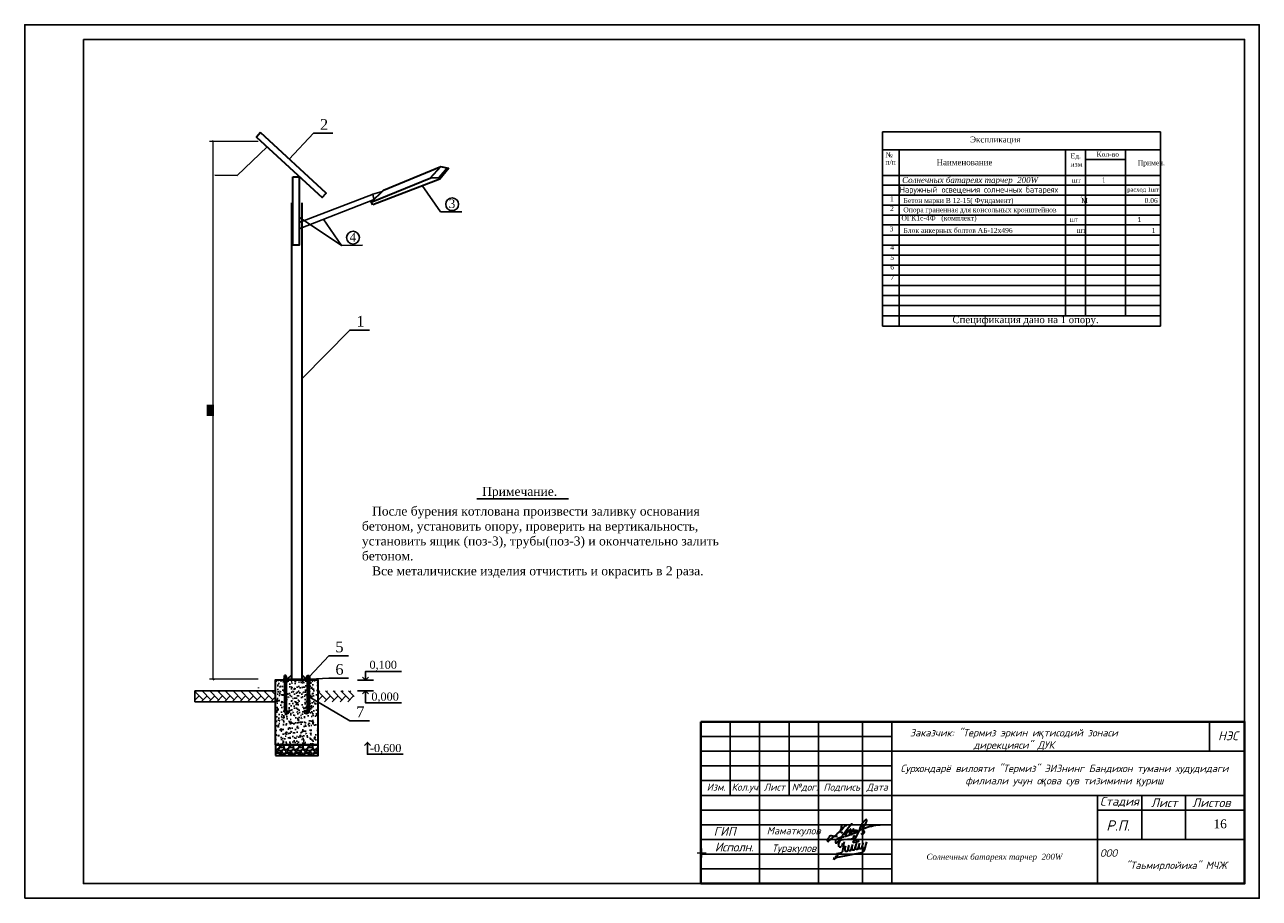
# Model space of a CAD drawing. Extents: x 10527 to 38813, y 13847 to 37526.
# Tile 2 of 256: x 35658 to 36078, y 30722 to 31019. Entities that reach past the tile are written whole.
import ezdxf

# ---------------------------------------------------------------- set-up
doc = ezdxf.new("R2010")
doc.units = 0
doc.header["$LTSCALE"] = 0.5
doc.header["$MEASUREMENT"] = 0
doc.header["$PDMODE"] = 32
doc.header["$PDSIZE"] = 0.3
for name, color, linetype in [('(007) Здания', 7, 'Continuous'), ('35', 7, 'Continuous'), ('гр эл освщ', 7, 'Continuous')]:
    doc.layers.add(name, color=color, linetype=linetype)
doc.layers.add('GEODS_POINT_GRID#_B', color=7, linetype='Continuous', true_color=0x000000)
doc.styles.add('ESKD1', font='ESKD1.shx', dxfattribs={"width": 1.2, "oblique": 15})
doc.styles.add('ISOCPEUR', font='isocpeui.ttf', dxfattribs={"height": 300})
doc.styles.add('OOO-Kazar', font='isocpeur.ttf', dxfattribs={"height": 300})
doc.styles.get("Standard").update_dxf_attribs({"font": 'times.ttf'})
doc.styles.add('Times', font='timesi.ttf', dxfattribs={"height": 2})
doc.dimstyles.new('GENPLAN1', dxfattribs={"dimtxt": 1.2, "dimasz": 0.5, "dimexe": 1.3, "dimexo": 1.5, "dimgap": 0.001, "dimtad": 1, "dimdec": 1, "dimzin": 0, "dimtxsty": 'ESKD1', "dimblk1": 'OBLIQUE', "dimblk2": 'OBLIQUE', "dimsah": 1, "dimcen": 1, "dimclrd": 256, "dimclre": 256, "dimclrt": 256, "dimadec": 0, "dimazin": 0, "dimtfac": 0.75, "dimtdec": 1, "dimtix": 1, "dimtmove": 0, "dimatfit": 3, "dimfxl": 1, "dimtvp": 1.2, "dimtfill": 2, "dimtfillclr": 7, "dimlwd": 0, "dimlwe": 0, "dimarcsym": 0})

# ---------------------------------------------------------------- blocks, each defined once
blk = doc.blocks.new('_Oblique')
at = {"color": 0, "linetype": 'ByBlock', "lineweight": -2}
blk.add_line((-0.5, -0.5), (0.5, 0.5), dxfattribs=at)
blk = doc.blocks.new('*D781')
at = {"layer": 'Defpoints', "color": 0, "ltscale": 100, "transparency": 16777216}
for p in [(35721.93, 30979.79), (35738.7, 30979.79), (35738.7, 30796.89)]:
    blk.add_point(p, dxfattribs=at)
at = {"layer": 'гр эл освщ', "lineweight": 0, "ltscale": 100, "transparency": 16777216}
for p, q in [((35737.2, 30979.79), (35720.63, 30979.79)), ((35721.93, 30796.89), (35721.93, 30979.79)), ((35737.2, 30796.89), (35720.63, 30796.89))]:
    blk.add_line(p, q, dxfattribs=at)
at = {"layer": 'гр эл освщ', "lineweight": 0, "ltscale": 100, "transparency": 16777216, "xscale": 0.5, "yscale": 0.5, "zscale": 0.5}
for p, rotation in [((35721.93, 30979.79), 90), ((35721.93, 30796.89), 270)]:
    blk.add_blockref('_Oblique', p, dxfattribs=dict(at, rotation=rotation))
at = {"layer": 'гр эл освщ', "ltscale": 100, "transparency": 16777216, "insert": (35720.97, 30888.34), "char_height": 1.2, "attachment_point": 5, "rotation": 90, "style": 'ESKD1', "bg_fill": 1, "box_fill_scale": 1.25, "bg_fill_color": 7, "bg_fill_true_color": 16777215, "bg_fill_transparency": 0}
blk.add_mtext('{\\H1.6x;4м}', dxfattribs=at)
blk = doc.blocks.new('A$C21F26E74')
at = {"color": 5, "lineweight": 30}
for p, q in [((-9.03, -1.36), (7.62, 2.3)), ((7.56, 2.34), (9.68, 1.5)), ((-12.97, -4.01), (4.42, -0.29)), ((-12.97, -4.01), (-9.03, -1.36)), ((6.76, -1.01), (-12.69, -4.85)), ((4.42, -0.29), (6.66, -0.59)), ((6.66, -0.59), (6.76, -1.01))]:
    blk.add_line(p, q, dxfattribs=at)
for points in [[(7.62, 2.3), (4.07, -0.39)], [(9.35, 1.62), (6.66, -0.59)], [(9.75, 1.46), (6.76, -1.01)], [(-12.69, -4.85), (-12.92, -3.97)]]:
    blk.add_lwpolyline(points, dxfattribs=at)
blk = doc.blocks.new('CrossCoord_m1')
at = {"layer": 'GEODS_POINT_GRID#_B', "color": 3, "lineweight": 20, "true_color": 0x00ff00, "flags": 128}
for points in [[(-3, 0), (3, 0)], [(0, 3), (0, -3)]]:
    blk.add_lwpolyline(points, dxfattribs=at)
blk = doc.blocks.new('енаеар')
at = {"color": 5, "lineweight": 30, "ltscale": 100}
for points in [[(2775756, -500781), (2775800, -500660, -0.26657), (2775930, -500600), (2776320, -500570)], [(2776388, -500654, 0.666286), (2776257, -500677, 0.666286)], [(2775729, -501198), (2776546, -501043, 0.273537), (2776637, -500959)], [(2775905, -500732, 0.104122), (2775865, -500812), (2775861, -500833)]]:
    blk.add_lwpolyline(points, format="xyb", dxfattribs=at)
for points in [[(2775901, -500990), (2775947, -500710), (2775960, -500670)], [(2776250, -500700), (2776444, -500663), (2776454, -500633)], [(2776250, -500700), (2776258, -500673)], [(2776328, -500865), (2776388, -500654)], [(2776637, -500959), (2776719, -500679)], [(2775700, -501080), (2775820, -501060)], [(2775969, -500933), (2776003, -500813)], [(2776070, -500970), (2776123, -500790)], [(2776079, -500940), (2776122, -500790)], [(2776089, -500910), (2776123, -500790)], [(2776190, -500947), (2776242, -500768)], [(2776201, -500910), (2776242, -500768)], [(2776208, -500888), (2776242, -500768)], [(2776309, -500925), (2776362, -500745)], [(2776322, -500881), (2776362, -500745)], [(2776429, -500902), (2776482, -500722)], [(2776439, -500870), (2776481, -500722)], [(2776549, -500879), (2776601, -500700)], [(2775599, -501298), (2775618, -501214)], [(2775652, -501232), (2775671, -501148)], [(2775707, -501203), (2775727, -501119)]]:
    blk.add_lwpolyline(points, dxfattribs=at)
for centre, radius, start, end in [((2775812, -500800), 59.1, 161.6617, 325.8915), ((2775802, -500957), 104, 279.6859, 0.1623), ((2776020, -500950), 53.9, 161.5651, 349.2094), ((2776140, -500927), 53.9, 161.5651, 349.2094), ((2776259, -500905), 53.9, 161.5651, 349.2094), ((2776379, -500882), 53.9, 161.5651, 349.2094), ((2776499, -500859), 53.9, 161.5651, 349.2094), ((2776617, -500839), 53.9, 161.5651, 349.2094), ((2775765, -501379), 185, 101.288, 153.8492)]:
    blk.add_arc(centre, radius, start, end, dxfattribs=at)
blk = doc.blocks.new('2 Лайло')
at = {"color": 5, "lineweight": 30, "ltscale": 100}
for points in [[(2835430, -886930, 0.0997963), (2836784, -884956, 0.6711848), (2836459, -884556, 0.0918061), (2832640, -889070, 0.5697863), (2833090, -889446, 0.0924959), (2835880, -888310), (2838831, -884881, 1.0487229), (2838510, -884610, -0.0635172), (2835665, -887964, 0.749315), (2836129, -888489, 0.0576825), (2838940, -887230, 0.1188076), (2840300, -885630, 0.66771), (2839952, -885334, 0.0569221), (2838703, -886803, 0.8788279), (2839173, -887345, 0.0562181), (2841085, -885857, 0.9952462), (2840780, -885470, 0.1309776), (2839680, -886780, 0.6649566), (2839850, -887071, 0.1506579), (2842440, -885830, 0.1560771), (2847918, -878815, 1.0259242), (2846813, -878036, 0.120771), (2843130, -883850, -0.0475404), (2839410, -891490, -0.7227744), (2838720, -891330, -0.0915221), (2838820, -889340, -0.4991366), (2839300, -889110), (2840230, -889590)], [(2827360, -889570, -0.1061793), (2823120, -889140, 0.19071), (2821940, -889450, 0.1150572), (2820080, -892210, 0.6943743), (2820859, -893070, 0.0456854), (2832940, -881848, -0.871731), (2833250, -882330)], [(2832060, -890130, 0.1143931), (2827090, -891320, 0.3411049), (2825820, -893870, 0.4432524), (2826770, -894100, 0.1151467), (2829770, -890870, -0.0427712), (2837000, -880930, -0.8952041), (2837670, -881260), (2837486, -881633)], [(2830159, -884642, 0.0903848), (2830460, -882010, 0.6486397), (2830120, -882010, -0.1009124), (2829120, -885790, 0.6788591), (2831160, -886520)], [(2843940, -887400, 0.2683397), (2844540, -887870, 0.3712609), (2846430, -886600, 0.4192745), (2845640, -885670, -0.277164), (2844920, -885430, -0.3142166), (2845269, -884383, -0.0979697), (2857480, -881370)]]:
    blk.add_lwpolyline(points, format="xyb", dxfattribs=at)
blk = doc.blocks.new('ыв')
at = {"color": 7, "linetype": 'Continuous'}
for p, q in [((219455.2, 4533634.97), (219640.2, 4533634.97)), ((219455.2, 4533579.97), (219455.2, 4533634.97)), ((219465.2, 4533609.97), (219465.2, 4533634.97)), ((219475.2, 4533579.97), (219475.2, 4533634.97)), ((219485.2, 4533609.97), (219485.2, 4533634.97)), ((219495.2, 4533579.97), (219495.2, 4533634.97)), ((219510.2, 4533579.97), (219510.2, 4533634.97)), ((219520.2, 4533579.97), (219520.2, 4533634.97)), ((219520.2, 4533624.97), (219640.2, 4533624.97)), ((219455.2, 4533614.97), (219520.2, 4533614.97)), ((219455.2, 4533609.97), (219520.2, 4533609.97)), ((219520.2, 4533609.97), (219640.2, 4533609.97)), ((219590.2, 4533609.97), (219590.2, 4533579.97)), ((219605.2, 4533594.97), (219605.2, 4533609.97)), ((219620.14, 4533594.97), (219620.14, 4533609.97)), ((219590.2, 4533604.97), (219640.2, 4533604.97)), ((219520.2, 4533594.97), (219640.2, 4533594.97))]:
    blk.add_line(p, q, dxfattribs=at)
at = {"color": 7, "ltscale": 2}
blk.add_line((219628.2, 4533634.97), (219628.2, 4533624.97), dxfattribs=at)
at = {"lineweight": 40}
blk.add_lwpolyline([(219455.2, 4533634.97), (219640.2, 4533634.97), (219640.2, 4533579.97), (219455.2, 4533579.97)], close=True, dxfattribs=at)
at = {"color": 7, "linetype": 'Continuous'}
for points in [[(219455.2, 4533629.97), (219520.2, 4533629.97)], [(219455.2, 4533624.97), (219520.2, 4533624.97)], [(219455.2, 4533619.97), (219520.2, 4533619.97)], [(219455.2, 4533604.97), (219520.2, 4533604.97)], [(219455.2, 4533599.97), (219520.2, 4533599.97)], [(219455.2, 4533594.97), (219520.2, 4533594.97)], [(219455.2, 4533589.97), (219520.2, 4533589.97)], [(219455.2, 4533584.97), (219520.2, 4533584.97)]]:
    blk.add_lwpolyline(points, dxfattribs=at)
at = {"color": 5, "lineweight": 30, "xscale": 0.0004820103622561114, "yscale": 0.0004820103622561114, "zscale": 0.0004820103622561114}
blk.add_blockref('2 Лайло', (218138.89, 4534024.81), dxfattribs=at)
at = {"color": 3, "xscale": 0.01, "yscale": 0.01, "zscale": 0.01}
blk.add_blockref('енаеар', (191744.48, 4538600.97), dxfattribs=at)
at = {"layer": 'GEODS_POINT_GRID#_B', "color": 3, "true_color": 0x00ff00, "xscale": 0.5, "yscale": 0.5, "zscale": 0.5}
blk.add_blockref('CrossCoord_m1', (219455.45, 4533590.38), dxfattribs=at)
at = {"attachment_point": 5, "style": 'ISOCPEUR'}
for s, insert, char_height, width in [('Заказчик: "Термиз эркин и{\\fTimes New Roman|b0|i1|c204|p18;қ}тисодий зонаси\\Pдирекцияси" ДУК                                                          ', (219561.71, 4533628.83), 2.5005, 119.8228), ('Сурхондарё вилояти "Термиз" ЭИЗнинг Бандихон тумани худудидаги филиали учун о{\\fArial|b0|i1|c204|p34;қ}ова сув тизимини {\\fArial|b0|i1|c204|p34;қ}уриш', (219578.91, 4533616.68), 2.50048, 119.8228), ('ООО                               "Таьмирлойиха" МЧЖ', (219614.6, 4533587.93), 2.5005, 49.8095)]:
    blk.add_mtext(s, dxfattribs=dict(at, insert=insert, char_height=char_height, width=width))
at = {"color": 0, "linetype": 'Continuous', "lineweight": 5, "style": 'OOO-Kazar'}
for s, insert, char_height, attachment_point in [('{\\fISOCPEUR|b0|i1|c204|p34;НЭС}', (219634.58, 4533628.72), 3, 8), ('{\\fISOCPEUR|b0|i1|c204|p34;Изм.}', (219460.39, 4533613.97), 2.4, 2), ('{\\fISOCPEUR|b0|i1|c204|p34;Кол.уч.}', (219470.51, 4533613.97), 2.4, 2), ('{\\fISOCPEUR|b0|i1|c204|p34;Лист}', (219480.23, 4533613.97), 2.4, 2), ('{\\fISOCPEUR|b0|i1|c204|p34;№дог.}', (219490.59, 4533613.97), 2.4, 2), ('{\\fISOCPEUR|b0|i1|c204|p34;Подпись}', (219503.16, 4533613.97), 2.4, 2), ('{\\fISOCPEUR|b0|i1|c204|p34;Дата}', (219515.21, 4533613.97), 2.4, 2), ('{\\fISOCPEUR|b0|i1|c204|p34;Стадия}', (219597.61, 4533605.97), 3, 8), ('{\\fISOCPEUR|b0|i1|c204|p34;Лист }', (219612.85, 4533605.97), 3, 8), ('{\\fISOCPEUR|b0|i1|c204|p34;Листов }', (219628.89, 4533605.97), 3, 8), ('{\\fISOCPEUR|b0|i1|c204|p34;Р.П.}', (219597.15, 4533597.97), 3.5, 8), ('{\\fISOCPEUR|b0|i1|c204|p34;\\T0.95;Исполн.}', (219466.53, 4533593.88), 3, 2)]:
    blk.add_mtext(s, dxfattribs=dict(at, insert=insert, char_height=char_height, attachment_point=attachment_point))
at = {"color": 0, "insert": (219459.55, 4533599.23), "char_height": 3, "attachment_point": 1}
blk.add_mtext('{\\fISOCPEUR|b0|i1|c204|p34;\\C256;ГИП}', dxfattribs=at)
at = {"char_height": 2.5005, "width": 21.8041}
for s, insert, attachment_point in [('{\\fISOCPEUR|b0|i1|c204|p34; Маматкулов}', (219476.01, 4533597.6), 4), ('{\\fISOCPEUR|b0|i1|c204|p34;Туракулов}', (219486.91, 4533591.66), 5)]:
    blk.add_mtext(s, dxfattribs=dict(at, insert=insert, attachment_point=attachment_point))
at = {"color": 0, "ltscale": 0.1, "insert": (219629.62, 4533601.77), "char_height": 3, "attachment_point": 1}
blk.add_mtext_dynamic_manual_height_columns('16', width=9.8042, gutter_width=12.5, heights=[0], dxfattribs=at)

msp = doc.modelspace()

# ---------------------------------------------------------------- hatches: boundary and pattern name
h = msp.add_hatch()
h.set_pattern_fill('AR-CONC', color=256, scale=0.018289)
h.set_pattern_definition([(50, (25769.4187, 33302.18), (3.3320031, -0.29151236), [0.3484083, -3.8324918]), (355, (25769.4187, 33302.18), (-0.6445723, 3.4942677), [0.2787267, -3.0660041]), (100.451445, (25769.6964, 33302.1558), (2.6874308, 3.2027552), [0.2961015, -3.2571196]), (46.1842, (25769.4187, 33303.109), (4.9578058, -0.7689185), [0.5226125, -5.7487377]), (96.63556, (25769.832, 33303.045), (4.3419203, 4.525214), [0.4441525, -4.8856837]), (351.18415, (25769.419, 33303.109), (4.3419203, 4.525214), [0.4180894, -4.5989853]), (21, (25769.8833, 33302.877), (2.77289865, -1.87034375), [0.3484083, -3.8324918]), (326, (25769.8833, 33302.877), (1.1303067, 3.3686417), [0.2787267, -3.0659934]), (71.451445, (25770.1144, 33302.721), (3.9032053, 1.498298), [0.2961015, -3.2571139]), (37.5, (25769.4187, 33302.1801), (0.05648793, 1.54643996), [0, -3.0288299, 0, -3.1124479, 0, -3.07760705]), (7.5, (25769.4187, 33302.1801), (1.22207496, 1.83221776), [0, -1.77455984, 0, -2.9591482, 0, -1.17297476]), (327.5, (25768.3828, 33302.1801), (2.479837, -0.10477387), [0, -1.16136115, 0, -3.6234468, 0, -4.80803517]), (317.5, (25767.9183, 33302.18), (2.7091571, 0.46502896), [0, -1.5097695, 0, -2.4063403, 0, -3.4144018])])
h.paths.add_polyline_path([(35757.636, 30796.596), (35754.522, 30796.596), (35754.522, 30786.067, -0.9232704), (35752.799, 30786.067), (35753.414, 30786.067, 1), (35753.907, 30786.067), (35753.907, 30796.596), (35746.733, 30796.596), (35746.733, 30786.067, 1), (35747.226, 30786.067), (35747.841, 30786.067, -0.9232704), (35746.119, 30786.067), (35746.119, 30796.596), (35743.004, 30796.596), (35743.004, 30774.649), (35743.056, 30774.649), (35757.636, 30774.649)])
h = msp.add_hatch()
h.set_pattern_fill('AR-HBONE', color=256, scale=0.018289, angle=90)
h.set_pattern_definition([(135, (25769.4187, 33302.1801), (-2.6278603, -3e-16), [5.5745335, -1.8581778]), (225, (25768.1048, 33303.494), (-2.6278603, -3e-16), [5.5745335, -1.8581778])])
h.paths.add_polyline_path([(35742.989, 30792.938), (35715.659, 30792.938), (35715.691, 30789.28), (35743.02, 30789.28)])
h = msp.add_hatch()
h.set_pattern_fill('AR-HBONE', color=256, scale=0.018289, angle=90)
h.set_pattern_definition([(135, (25811.3798, 33302.1801), (-2.6278603, -3e-16), [5.5745335, -1.8581778]), (225, (25810.0659, 33303.494), (-2.6278603, -3e-16), [5.5745335, -1.8581778])])
h.paths.add_polyline_path([(35769.853, 30792.938), (35757.62, 30792.938), (35757.652, 30789.28), (35769.884, 30789.28)])
at = {"ltscale": 0.01}
h = msp.add_hatch(dxfattribs=at)
h.set_pattern_fill('GRAVEL', color=256, scale=0.128024)
h.set_pattern_definition([(228.0127875, (25771.76005, 33305.43192), (-26.014489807, -29.2663010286), [0.4374857, -43.31116]), (184.969741, (25771.46739, 33305.10674), (39.0217346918, 3.2518114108), [0.7507392, -74.3231527]), (132.510447, (25770.71947, 33305.0417), (32.5181122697, -35.769923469), [0.5293558, -52.4062957]), (267.273689, (25769.45127, 33304.22875), (3.2518112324, 65.0362245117), [0.6836543, -67.6817617]), (292.8336542, (25769.41875, 33303.54587), (-16.2590561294, 39.0217347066), [0.6703771, -66.3674286]), (357.273689, (25769.6789, 33302.92802), (-65.0362245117, 3.2518112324), [0.6836543, -67.6817617]), (37.6942405, (25770.36177, 33302.8955), (-42.2735459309, -32.5181122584), [0.9040978, -89.5056115]), (72.2553284, (25771.07717, 33303.44831), (22.7626785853, 71.5398469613), [0.8535614, -84.502612]), (121.4295656, (25771.33732, 33304.26126), (-26.0144898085, 42.2735459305), [0.6859696, -67.9110634]), (175.2363583, (25770.97962, 33304.8466), (35.769923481, -3.251811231), [0.7831402, -38.3738522]), (222.3974378, (25770.19918, 33304.91163), (-39.021734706, -35.769923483), [1.0127701, -100.264315]), (138.814075, (25772.67056, 33304.19623), (-22.762678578, 19.510867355), [0.3456708, -34.2215567]), (171.4692344, (25772.41041, 33304.42385), (42.273545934, -6.5036224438), [0.6576365, -65.1061756]), (225, (25771.76, 33304.5214), (5e-16, -3.2518112), [0.4598744, -4.1388811]), (203.1985905, (25771.53243, 33304.91163), (16.259056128, 6.50362245), [0.2476514, -24.517405]), (291.8014095, (25771.3048, 33304.8141), (-3.251811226, 9.755433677), [0.3502298, -17.1613095]), (30.9637565, (25771.43487, 33304.4889), (9.755433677, 6.50362245), [0.5688361, -18.3923187]), (161.565051, (25771.9226, 33304.7816), (6.50362245, -3.25181123), [0.4113249, -9.8718051]), (16.3895403, (25769.41875, 33304.81407), (32.518112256, 9.7554336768), [0.576221, -57.0460208]), (70.346176, (25769.97156, 33304.97666), (-13.0072449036, -35.769923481), [0.4834175, -47.8582317]), (293.1985905, (25771.92264, 33305.4319), (-6.50362245, 16.259056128), [0.4952996, -24.2697569]), (343.6104597, (25772.11775, 33304.97666), (-32.5181122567, 9.7554336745), [0.576221, -57.0460208]), (339.4439548, (25769.41875, 33302.79795), (-16.259056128, 6.503622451), [0.5556695, -27.2278178]), (294.7751406, (25769.93904, 33302.60284), (-16.2590561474, 35.769923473), [0.4655878, -46.0932634]), (66.8014095, (25771.95516, 33302.1801), (6.50362245, 16.259056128), [0.4952996, -24.2697569]), (17.3540246, (25772.15027, 33302.63536), (-42.273545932, -13.007244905), [0.5451044, -53.9651848]), (69.4439548, (25770.36177, 33302.1801), (-6.503622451, -16.259056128), [0.2778348, -27.5056525]), (101.3099325, (25771.76005, 33302.1801), (-3.251811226, 13.007244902), [0.1658099, -16.415239]), (165.9637565, (25771.7275, 33302.3427), (9.755433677, -3.251811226), [0.6703771, -12.737184]), (186.009006, (25771.07717, 33302.50529), (32.5181122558, 3.2518112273), [0.6212585, -61.5045077]), (303.690068, (25771.4349, 33304.1962), (-3.251811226, 6.50362245), [0.4689827, -11.2555894]), (353.1572266, (25771.69502, 33303.80601), (55.2807908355, -6.5036224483), [0.8187866, -81.059728]), (60.945396, (25772.50797, 33303.70846), (-13.007244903, -22.762678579), [0.3347935, -33.1446522]), (90, (25772.6706, 33304.001), (-3.2518112, 3.2518112), [0.1951087, -3.0567026]), (120.2564372, (25771.01214, 33302.60284), (13.007244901, -22.76267858), [0.4517546, -44.7238507]), (48.0127875, (25770.7845, 33302.99306), (26.014489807, 29.2663010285), [0.8749714, -42.8736744]), (2e-14, (25771.3698, 33303.6434), (3.2518112, 3.2518112), [0.8454709, -2.4063403]), (325.3048465, (25772.2153, 33303.64342), (32.5181122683, -22.7626785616), [0.5141569, -50.9014931]), (254.054604, (25772.63804, 33303.35076), (-3.251811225, -13.007244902), [0.4734702, -23.2000728]), (207.6459754, (25772.50797, 33302.8955), (-61.7844132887, -32.5181122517), [0.7708906, -76.3182996]), (175.4260787, (25771.82509, 33302.5378), (-42.2735459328, 3.2518112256), [0.815551, -80.7394596])])
h.paths.add_polyline_path([(35743.056, 30774.649), (35743.056, 30770.991), (35757.636, 30770.991), (35757.636, 30774.649)])

# ---------------------------------------------------------------- linework, layer by layer
at = {"layer": '(007) Здания'}
msp.add_line((35748.491, 30796.894), (35745.748, 30796.894), dxfattribs=at)
msp.add_line((35657.817, 31019.464), (36077.817, 31019.464))
at = {"color": 0, "lineweight": -2}
for p, q in [((35949.577, 30983.057), (35949.577, 30917.019)), ((36044.199, 30983.057), (35949.577, 30983.057)), ((36044.199, 30983.057), (36044.199, 30917.019)), ((36044.199, 30976.924), (35949.577, 30976.924)), ((35955.236, 30976.924), (35955.236, 30917.019)), ((36011.9, 30976.924), (36011.9, 30920.514)), ((36018.707, 30976.924), (36018.707, 30920.514)), ((36032.341, 30976.924), (36032.341, 30920.514)), ((36018.707, 30973.578), (36032.341, 30973.578)), ((35949.577, 30968.243), (36044.199, 30968.243)), ((35779.449, 30962.789), (35776.208, 30961.849)), ((35776.22, 30961.857), (35776.574, 30960.092)), ((35949.577, 30964.885), (36044.199, 30964.885)), ((35949.577, 30961.496), (36044.199, 30961.496)), ((35949.577, 30958.107), (36044.199, 30958.107)), ((35949.577, 30954.719), (36044.199, 30954.719)), ((35949.577, 30951.387), (36044.199, 30951.387)), ((35949.577, 30947.941), (36044.199, 30947.941)), ((35949.577, 30944.514), (36043.71, 30944.514)), ((35949.577, 30941.119), (36044.199, 30941.119)), ((35949.577, 30937.724), (36044.199, 30937.724)), ((35949.577, 30934.259), (36044.199, 30934.259)), ((35949.577, 30930.837), (36044.199, 30930.837)), ((35949.577, 30927.415), (36044.199, 30927.415)), ((35949.577, 30923.974), (36044.199, 30923.974)), ((35949.577, 30920.514), (36044.199, 30920.514)), ((35949.577, 30917.019), (36044.199, 30917.019)), ((36011.9, 30917.067), (36011.9, 30917.019)), ((36018.707, 30917.067), (36018.707, 30917.019)), ((36032.341, 30917.067), (36032.341, 30917.019))]:
    msp.add_line(p, q, dxfattribs=at)
at = {"color": 0, "linetype": 'ByBlock', "lineweight": -2}
msp.add_line((35751.186, 30953.969), (35765.57, 30944.438, -742.575), dxfattribs=at)
at = {"color": 0}
for p, q in [((35811.589, 30858.23), (35842.759, 30858.23)), ((35737.372, 30794.095), (35737.372, 30793.85))]:
    msp.add_line(p, q, dxfattribs=at)
at = {"lineweight": 30}
for p, q in [((35746.119, 30798.074), (35746.219, 30798.142)), ((35746.119, 30797.818), (35746.119, 30798.074)), ((35746.733, 30798.074), (35746.119, 30798.074)), ((35746.733, 30798.047), (35746.119, 30798.047)), ((35746.733, 30798.009), (35746.119, 30798.009)), ((35746.733, 30797.971), (35746.119, 30797.971)), ((35746.733, 30797.933), (35746.119, 30797.933)), ((35746.733, 30797.894), (35746.119, 30797.894)), ((35746.733, 30797.856), (35746.119, 30797.856)), ((35746.632, 30798.142), (35746.219, 30798.142)), ((35746.426, 30797.074), (35746.426, 30797.818)), ((35746.733, 30798.074), (35746.632, 30798.142)), ((35746.733, 30797.818), (35746.733, 30798.074)), ((35748.491, 30798.265), (35747.119, 30796.894)), ((35752.149, 30798.265), (35753.521, 30796.894)), ((35753.907, 30798.074), (35754.008, 30798.142)), ((35753.907, 30797.818), (35753.907, 30798.074)), ((35753.907, 30798.074), (35754.522, 30798.074)), ((35753.907, 30798.047), (35754.522, 30798.047)), ((35753.907, 30798.009), (35754.522, 30798.009)), ((35753.907, 30797.971), (35754.522, 30797.971)), ((35753.907, 30797.933), (35754.522, 30797.933)), ((35753.907, 30797.894), (35754.522, 30797.894)), ((35753.907, 30797.856), (35754.522, 30797.856)), ((35754.008, 30798.142), (35754.421, 30798.142)), ((35754.214, 30797.074), (35754.214, 30797.818)), ((35754.522, 30798.074), (35754.421, 30798.142)), ((35754.522, 30797.818), (35754.522, 30798.074)), ((35746.119, 30796.894), (35746.119, 30786.067)), ((35746.733, 30796.894), (35746.733, 30786.067)), ((35753.907, 30796.894), (35753.907, 30786.067)), ((35754.522, 30796.894), (35754.522, 30786.067)), ((35747.226, 30786.067), (35747.841, 30786.067)), ((35753.414, 30786.067), (35752.799, 30786.067))]:
    msp.add_line(p, q, dxfattribs=at)
at = {"ltscale": 0.3}
for p, q in [((35770.974, 30796.596), (35776.446, 30796.596)), ((35770.974, 30792.938), (35776.446, 30792.938))]:
    msp.add_line(p, q, dxfattribs=at)
at = {"color": 0, "linetype": 'Continuous', "ltscale": 10, "elevation": 0}
msp.add_lwpolyline([(35657.774, 30722.429), (35657.774, 31019.464), (36077.817, 31019.464), (36077.817, 30722.429)], close=True, dxfattribs=at)
at = {"elevation": 0}
msp.add_lwpolyline([(35677.774, 31014.464), (36072.817, 31014.464), (36072.817, 30727.429), (35677.774, 30727.429)], close=True, dxfattribs=at)
at = {"linetype": 'Continuous', "lineweight": 30}
for points in [[(35738.021, 30982.76), (35736.646, 30981.272), (35758.954, 30960.669), (35760.329, 30962.157)], [(35748.949, 30967.689), (35751.186, 30967.689), (35751.186, 30944.543), (35748.949, 30944.543)]]:
    msp.add_lwpolyline(points, close=True, dxfattribs=at)
at = {"color": 0, "linetype": 'ByBlock', "lineweight": -2, "elevation": -742.575}
for points in [[(35740.226, 30977.966), (35730.104, 30968.239), (35722.451, 30968.324)], [(35793.049, 30964.822), (35799.288, 30955.802), (35806.454, 30955.886)], [(35759.331, 30953.458), (35765.57, 30944.438), (35772.736, 30944.522)]]:
    msp.add_lwpolyline(points, dxfattribs=at)
at = {"lineweight": -2}
for points in [[(35776.313, 30961.877), (35751.186, 30952.264)], [(35776.669, 30959.978), (35751.186, 30950.002)]]:
    msp.add_lwpolyline(points, dxfattribs=at)
at = {"lineweight": 30}
msp.add_lwpolyline([(35748.491, 30958.912), (35748.491, 30796.894), (35752.149, 30796.894), (35752.149, 30958.912)], dxfattribs=at)
for points in [[(35746.837, 30797.818), (35746.014, 30797.818), (35746.014, 30797.074), (35746.837, 30797.074)], [(35753.803, 30797.818), (35754.626, 30797.818), (35754.626, 30797.074), (35753.803, 30797.074)], [(35743.004, 30774.649), (35757.636, 30774.649), (35757.636, 30796.596), (35743.004, 30796.596)], [(35745.748, 30796.894), (35754.892, 30796.894), (35754.892, 30796.596), (35745.748, 30796.596)], [(35746.914, 30797.074), (35745.937, 30797.074), (35745.937, 30796.894), (35746.914, 30796.894)], [(35753.726, 30797.074), (35754.703, 30797.074), (35754.703, 30796.894), (35753.726, 30796.894)], [(35743.056, 30770.991), (35757.636, 30770.991), (35757.636, 30774.649), (35743.056, 30774.649)]]:
    msp.add_lwpolyline(points, close=True, dxfattribs=at)
for points in [[(35772.675, 30797.631), (35773.71, 30796.596), (35774.745, 30797.631)], [(35773.71, 30796.596), (35773.71, 30799.522), (35785.93, 30799.522)], [(35772.675, 30791.904), (35773.71, 30792.938), (35774.745, 30791.904)], [(35773.71, 30792.938), (35773.71, 30788.915), (35785.93, 30788.915)], [(35773.338, 30774.373), (35774.373, 30775.408), (35775.408, 30774.373)], [(35774.373, 30775.408), (35774.373, 30771.384), (35786.592, 30771.384)]]:
    msp.add_lwpolyline(points)
for centre, radius, start, end in [((35746.98, 30786.135), 0.864, 184.56925, 355.43075), ((35746.98, 30786.067), 0.247, 180, 0), ((35753.661, 30786.135), 0.864, 184.56925, 355.43075), ((35753.661, 30786.067), 0.247, 180, 0)]:
    msp.add_arc(centre, radius, start, end, dxfattribs=at)
at = {"layer": '35', "color": 0, "lineweight": -2}
for centre in [(35803.206, 30958.418, -742.575), (35769.488, 30947.054, -742.575)]:
    msp.add_circle(centre, 2.178, dxfattribs=at)
at = {"layer": 'гр эл освщ', "ltscale": 100}
for points in [[(35762.658, 30982.534), (35755.988, 30982.534), (35747.75, 30973.774)], [(35775.059, 30915.619), (35768.388, 30915.619), (35752.149, 30899.128)], [(35767.919, 30804.84), (35761.248, 30804.84), (35754.626, 30797.818)], [(35767.919, 30797.228), (35761.248, 30797.228), (35754.892, 30796.894)], [(35775.029, 30782.802), (35768.359, 30782.802), (35754.522, 30790.883)]]:
    msp.add_lwpolyline(points, dxfattribs=at)
msp.add_lwpolyline([(35715.675, 30789.28), (35743.004, 30789.28), (35743.004, 30792.938), (35715.675, 30792.938)], close=True, dxfattribs=at)

# ---------------------------------------------------------------- block references
at = {"color": 0, "linetype": 'ByBlock', "lineweight": -2, "xscale": 1.234651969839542, "yscale": 1.234651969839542, "zscale": 1.234651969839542, "rotation": 9.990857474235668}
msp.add_blockref('A$C21F26E74', (35790.561, 30966.78), dxfattribs=at)
at = {"color": 18, "true_color": 0x000000}
msp.add_blockref('ыв', (-183567.379, -4502852.538), dxfattribs=at)

# ---------------------------------------------------------------- texts
at = {"color": 0, "lineweight": -2, "attachment_point": 1}
for s, insert, char_height, width in [('{\\fGeorgia|b0|i0|c204|p18;\\C256;Экспликация}', (35979.437, 30981.439), 2.01518, 16.32081), ('{\\fGeorgia|b0|i0|c204|p18;\\C256;№}', (35950.665, 30976.092), 1.67932, 8.11061), ('{\\fGeorgia|b0|i0|c204|p18;\\C256;  Ед.\\P  изм}', (36012.328, 30975.674), 1.67932, 10.0389), ('{\\fGeorgia|b0|i0|c204|p18;\\C256;  Кол-во}', (36021.178, 30976.259), 1.67932, 10.0389), ('{\\fGeorgia|b0|i0|c204|p18;\\C256;п/п}', (35950.665, 30973.578), 1.67932, 8.11061), ('{\\fGeorgia|b0|i0|c204|p18;\\C256;Наименование}', (35968.018, 30973.684), 2.01518, 16.32081), ('{\\fGeorgia|b0|i0|c204|p18;\\C256;Наименование                                    \\C196;\\c8128584; \\C256;                            \\H0.8333x;Примеч.}', (35968.018, 30973.684), 2.015181, 80.90939), ('{\\fGeorgia|b0|i0|c204|p18;\\C256;шт}', (36013.991, 30967.447), 1.67932, 8.11061), ('{\\fGeorgia|b0|i0|c204|p18;\\C256;1}', (36024.24, 30967.521), 1.67932, 8.11061), ('{\\fISOCPEUR|b0|i0|c204|p34; Наружный освещения солнечных батареях}', (35954.146, 30964.407, 12.938), 2.01518, 80.90939), ('{\\fGeorgia|b0|i0|c204|p18;\\C256;3}', (36016.817, 30961.522), 0.86437, 8.11061), ('{\\fGeorgia|b0|i0|c204|p18;\\C256;расход 1шт}', (36032.875, 30964.151), 1.44506, 10.95845), ('{\\fGeorgia|b0|i0|c204|p18;\\C256;2}', (35952.198, 30957.84), 1.67932, 8.11061), ('{\\fGeorgia|b0|i0|c204|p18;\\C256;1}', (35952.198, 30961.119), 1.67932, 8.11061), ('{\\fGeorgia|b0|i0|c204|p18;\\C256; Oпopa граненная для консольных кронштейнов ОГК1с-4Ф   (комплект)                      }', (35956.063, 30957.367), 1.679317, 63.90986), ('{\\fGeorgia|b0|i0|c204|p18;\\C256;Бетон марки В 12-15( Фундамент)                                    М                              0.06    }', (35956.781, 30960.542), 1.679317, 87.31646), ('\\A1;{\\fArial|b0|i0|c204|p34;\\C256;шт                               1}', (36013.213, 30954.039), 1.67932, 33.26295), ('{\\fGeorgia|b0|i0|c204|p18;\\C256;3}', (35952.074, 30950.885), 1.67932, 8.11061), ('{\\fGeorgia|b0|i0|c204|p18;\\C256;Блок анкерных болтов АБ-12х496                                  шт                                   1    }', (35956.781, 30950.376), 1.679317, 87.31646), ('{\\fGeorgia|b0|i0|c204|p18;\\C256;4}', (35952.288, 30944.658), 1.67932, 8.11061), ('{\\fGeorgia|b0|i0|c204|p18;\\C256;5}', (35952.284, 30941.174), 1.67932, 8.11061), ('{\\fGeorgia|b0|i0|c204|p18;\\C256;6}', (35952.284, 30937.906), 1.67932, 8.11061), ('{\\fGeorgia|b0|i0|c204|p18;\\C256;7}', (35952.284, 30934.316), 1.67932, 8.11061), ('{\\fGeorgia|b0|i0|c204|p18;\\C256;Спецификация дано на 1 опору.}', (35973.428, 30920.406), 2.41822, 87.69487)]:
    msp.add_mtext(s, dxfattribs=dict(at, insert=insert, char_height=char_height, width=width))
at = {"color": 0, "lineweight": -2, "char_height": 2.015181, "width": 80.90939, "attachment_point": 1, "style": 'Times'}
for insert in [(35956.303, 30967.673), (35964.578, 30737.557)]:
    msp.add_mtext('Солнечных батареях тарчер{\\C256;  200W                               \\C196;\\c8128584; \\C256;                            }', dxfattribs=dict(at, insert=insert))
at = {"color": 0, "attachment_point": 1}
for s, insert, char_height, width in [('{\\fGeorgia|b0|i0|c204|p18;\\C256;Примечание.}', (35813.407, 30862.318), 3.04819, 110.54044), ('{\\fGeorgia|b0|i0|c204|p18;\\C256;   После бурения котлована произвести заливку основания бетоном, установить опору, проверить на вертикальность, установить ящик (поз-3), трубы(поз-3) и окончательно залить бетоном.\\P   Все металичиские изделия отчистить и окрасить в 2 раза.}', (35772.5, 30855.61), 3.048192, 122.40519)]:
    msp.add_mtext(s, dxfattribs=dict(at, insert=insert, char_height=char_height, width=width))
at = {"ltscale": 1.2, "attachment_point": 5}
for s, insert, char_height in [('0,100', (35779.75, 30801.505), 2.7434), ('{\\fTimes New Roman|b0|i0|c204|p18;0,000}', (35780.388, 30790.688), 2.74337), ('{\\fTimes New Roman|b0|i0|c204|p18;-0,600}', (35780.581, 30773.199), 2.74337)]:
    msp.add_mtext(s, dxfattribs=dict(at, insert=insert, char_height=char_height))
at = {"layer": '35', "char_height": 3.65783, "attachment_point": 5}
for s, insert, width in [('{\\fTimes New Roman|b0|i0|c204|p18;2}', (35759.621, 30985.555), 2.60111), ('{\\fTimes New Roman|b0|i0|c204|p18;1}', (35772.021, 30918.641), 0.62274), ('{\\fTimes New Roman|b0|i0|c204|p18;5}', (35764.881, 30807.862), 2.60111), ('{\\fTimes New Roman|b0|i0|c204|p18;6}', (35764.881, 30800.25), 2.60111), ('{\\fTimes New Roman|b0|i0|c204|p18;7}', (35771.992, 30785.823), 2.60111)]:
    msp.add_mtext(s, dxfattribs=dict(at, insert=insert, width=width))
at = {"layer": '35', "color": 0, "lineweight": -2, "char_height": 2.96316, "width": 0.84079, "attachment_point": 5}
for s, insert in [('{\\fTimes New Roman|b0|i0|c204|p18;3}', (35803.148, 30958.595, -742.575)), ('{\\fTimes New Roman|b0|i0|c204|p18;4}', (35769.43, 30947.231, -742.575))]:
    msp.add_mtext(s, dxfattribs=dict(at, insert=insert))

# ---------------------------------------------------------------- dimensions: what is measured, and where the dimension line sits
at = {"layer": 'гр эл освщ', "ltscale": 100}
dim = msp.add_aligned_dim(p1=(35738.704, 30796.894), p2=(35738.704, 30979.785), distance=16.77, text='{\\H1.6x;4м}', dimstyle='GENPLAN1', dxfattribs=at)
dim.commit()
dim.dimension.update_dxf_attribs({"geometry": '*D781', "text_midpoint": (35720.972, 30888.339)})

doc.saveas('drawing.dxf')
